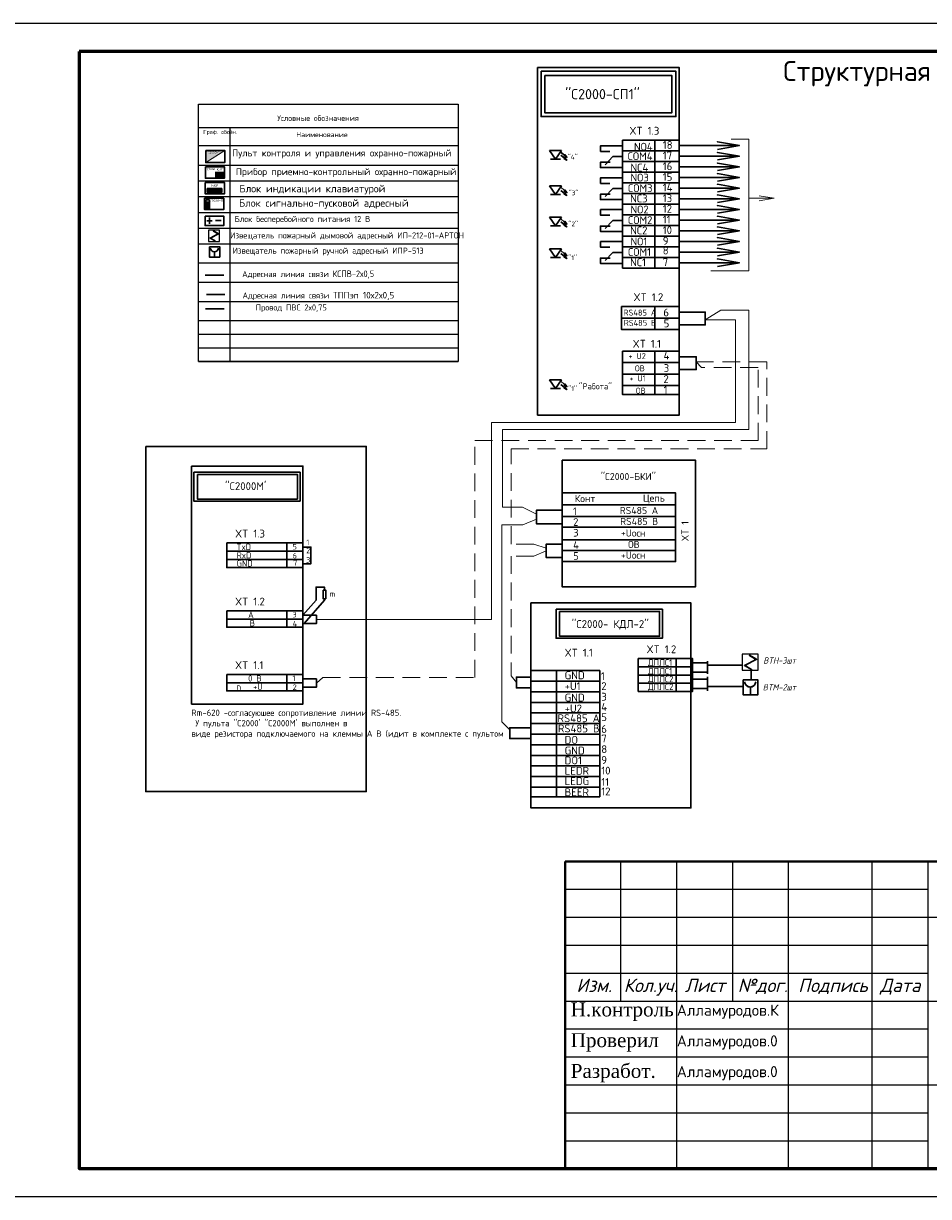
# Model space of a CAD drawing. Header units: millimetres. Extents: x -228268 to 1513407, y -439898 to -137408.
# Tile 34 of 128: x 14501 to 30709, y -194140 to -173140. Entities that reach past the tile are written whole.
import ezdxf

# ---------------------------------------------------------------- set-up
doc = ezdxf.new("R2010")
doc.units = ezdxf.units.MM
doc.linetypes.add('HIDDEN2', pattern=[4.7625, 3.175, -1.5875])
doc.linetypes.add('JIS_09_50', pattern=[55, 50, -1.2, 0.7, -1.2, 0.7, -1.2])
doc.layers.add('.', color=7, linetype='Continuous', lineweight=15)
for name, color, linetype in [('1 ПС_Датчики', 1, 'Continuous'), ('Размер  АР', 64, 'Continuous'), ('Штамп опасные', 7, 'Continuous'), ('Электрика', 7, 'Continuous')]:
    doc.layers.add(name, color=color, linetype=linetype)
doc.styles.add('250', font='isocpeur.ttf', dxfattribs={"height": 250})
doc.styles.add('ISO', font='isocpeui.ttf')
doc.styles.add('ISOCPEUR', font='isocpeur.ttf', dxfattribs={"height": 5})
doc.styles.add('OOO-Kazar', font='isocpeur.ttf')
doc.styles.get("Standard").update_dxf_attribs({"font": 'isocpeur.ttf'})
doc.styles.add('V@ler@Live', font='isocpeur.ttf')
doc.styles.add('ViTEXT', font='isocpeur.ttf')
doc.linetypes.add('ограждение2', pattern='A,6.35,-2.54,[132,ltypeshp.shx,S=2.54,R=0,X=-2.54,Y=0],-2.54,25.4', length=36.83)

# ---------------------------------------------------------------- blocks, each defined once
blk = doc.blocks.new('*U502')
at = {"layer": 'Электрика'}
h = blk.add_hatch(color=1, dxfattribs=at)
h.dxf.hatch_style = 1
h.paths.add_polyline_path([(153, 72), (-145, -82), (34, -185, 1), (36, -180), (-135, -81), (163, 73), (-15, 175, 1), (-18, 170)])
blk.add_lwpolyline([(-200, -200), (200, -200), (200, 200), (-200, 200)], close=True, dxfattribs=at)
at = {"layer": 'Электрика', "color": 1, "lineweight": 30}
blk.add_lwpolyline([(153, 72), (-145, -82), (34, -185, 1), (36, -180), (-135, -81), (163, 73), (-15, 175, 1), (-18, 170)], format="xyb", close=True, dxfattribs=at)
blk = doc.blocks.new('Фывфыва')
at = {"color": 5, "lineweight": 30, "ltscale": 5}
blk.add_lwpolyline([(11842169, 7805655), (11843003, 7805655), (11843003, 7804821), (11842169, 7804821)], close=True, dxfattribs=at)
at = {"layer": '1 ПС_Датчики', "color": 5, "lineweight": 30}
blk.add_line((11842581, 7805257), (11842581, 7804827), dxfattribs=at)
blk.add_line((11842581, 7805257), (11842581, 7804827), dxfattribs=at)
for centre in [(11842568, 7805578), (11842569, 7805577)]:
    blk.add_arc(centre, 326, 186.51583, 353.48417, dxfattribs=at)
blk = doc.blocks.new('*U503')
at = {"layer": 'Электрика'}
h = blk.add_hatch(color=1, dxfattribs=at)
h.dxf.hatch_style = 1
h.paths.add_polyline_path([(153, 72), (-145, -82), (34, -185, 1), (36, -180), (-135, -81), (163, 73), (-15, 175, 1), (-18, 170)])
blk.add_lwpolyline([(-200, -200), (200, -200), (200, 200), (-200, 200)], close=True, dxfattribs=at)
at = {"layer": 'Электрика', "color": 1, "lineweight": 30}
blk.add_lwpolyline([(153, 72), (-145, -82), (34, -185, 1), (36, -180), (-135, -81), (163, 73), (-15, 175, 1), (-18, 170)], format="xyb", close=True, dxfattribs=at)

msp = doc.modelspace()

# ---------------------------------------------------------------- hatches: boundary and pattern name
at = {"layer": '.', "lineweight": 30, "ltscale": 5}
h = msp.add_hatch(color=256, dxfattribs=at)
h.dxf.hatch_style = 1
h.set_gradient(color1=(255, 0, 63), color2=(255, 0, 63), tint=1)
h.paths.add_polyline_path([(17765.3, -175630.1), (18105.6, -175414.3), (17765.3, -175414.3)])
h = msp.add_hatch(color=256, dxfattribs=at)
h.dxf.hatch_style = 1
h.set_gradient(color1=(255, 0, 63), color2=(255, 0, 63), tint=1)
h.paths.add_polyline_path([(17928.6, -175910.9), (18098.7, -175910.9), (18098.7, -175794.4), (17928.6, -175794.4)])

# ---------------------------------------------------------------- linework, layer by layer
at = {"ltscale": 1000}
for p, q in [((17633.6, -175003.8), (22284.6, -175003.8)), ((18198.4, -175003.8), (18198.4, -179192.1)), ((17633.6, -175322.7), (22284.6, -175322.7)), ((17633.6, -175679.1), (22284.6, -175679.1)), ((17633.6, -175959.9), (22284.6, -175959.9)), ((17633.6, -176240.7), (22284.6, -176240.7)), ((17633.6, -176521.6), (22284.6, -176521.6)), ((17633.6, -176802.4), (22284.6, -176802.4)), ((17633.6, -177083.2), (22284.6, -177083.2)), ((17633.6, -177427.5), (22284.6, -177427.5)), ((17633.6, -177771.7), (22284.6, -177771.7)), ((17633.6, -178116), (22284.6, -178116)), ((17633.6, -178460.3), (22284.6, -178460.3)), ((17633.6, -178704.2), (22284.6, -178704.2)), ((17633.6, -178948.2), (22284.6, -178948.2)), ((17633.6, -179192.1), (22284.6, -179192.1))]:
    msp.add_line(p, q, dxfattribs=at)
at = {"lineweight": 30, "ltscale": 5}
for p, q in [((17813.6, -176095.7), (17813.6, -176166.3)), ((17837.2, -176095.7), (17837.2, -176166.3)), ((17860.7, -176095.7), (17860.7, -176166.3)), ((17884.3, -176095.7), (17884.3, -176166.3)), ((17907.9, -176095.7), (17907.9, -176166.3)), ((17933.3, -176095.7), (17933.3, -176166.3)), ((17956.9, -176095.7), (17956.9, -176166.3)), ((17980.5, -176095.7), (17980.5, -176166.3)), ((18004.1, -176095.7), (18004.1, -176166.3)), ((18027.6, -176095.7), (18027.6, -176166.3))]:
    msp.add_line(p, q, dxfattribs=at)
at = {"color": 3, "lineweight": 30, "ltscale": 5}
msp.add_line((17757.1, -177647.1), (18087.7, -177647.1), dxfattribs=at)
at = {"color": 5, "lineweight": 30, "ltscale": 1000}
msp.add_line((17776.2, -177991.5), (18106.8, -177991.5), dxfattribs=at)
at = {"color": 6, "lineweight": 30, "ltscale": 5}
msp.add_line((17763.1, -178247.5), (18093.7, -178247.5), dxfattribs=at)
at = {"color": 7, "linetype": 'Continuous'}
for p, q in [((24201.1, -188140.3), (42701.1, -188140.3)), ((24201.1, -193640.3), (24201.1, -188140.3)), ((25201.1, -190640.3), (25201.1, -188140.3)), ((26201.1, -193640.3), (26201.1, -188140.3)), ((27201.1, -190640.3), (27201.1, -188140.3)), ((28201.1, -193640.3), (28201.1, -188140.3)), ((29701.1, -193640.3), (29701.1, -188140.3)), ((30701.1, -193640.3), (30701.1, -188140.3)), ((30701.1, -189140.3), (42701.1, -189140.3)), ((24201.1, -190140.3), (30701.1, -190140.3)), ((24201.1, -190640.3), (30701.1, -190640.3)), ((30701.1, -190640.3), (42701.1, -190640.3)), ((30701.1, -192140.3), (42701.1, -192140.3))]:
    msp.add_line(p, q, dxfattribs=at)
at = {"color": 0, "linetype": 'Continuous', "lineweight": -2}
msp.add_lwpolyline([(13501.1, -173140.3), (13501.1, -194140.3), (43201.1, -194140.3), (43201.1, -173140.3), (13501.1, -173140.3)], dxfattribs=at)
at = {"color": 0, "linetype": 'Continuous', "lineweight": 60}
msp.add_lwpolyline([(15501.1, -173640.3), (15501.1, -193640.3), (42701.1, -193640.3), (42701.1, -173640.3), (15501.1, -173640.3)], dxfattribs=at)
at = {"ltscale": 1000}
msp.add_lwpolyline([(17633.6, -174585.3), (22284.6, -174585.3), (22284.6, -179192.1), (17633.6, -179192.1)], close=True, dxfattribs=at)
at = {"color": 1, "lineweight": 30, "ltscale": 5}
for points in [[(17765.3, -175414.3), (18105.6, -175414.3), (18105.6, -175630.1), (17765.3, -175630.1)], [(17755.6, -175985.8), (18100.3, -175985.8), (18100.3, -176190.9), (17755.6, -176190.9)], [(17743.7, -176268.2), (18088.4, -176268.2), (18088.4, -176473.3), (17743.7, -176473.3)], [(17752.2, -176589.4), (18088.4, -176589.4), (18088.4, -176758.4), (17752.2, -176758.4)]]:
    msp.add_lwpolyline(points, close=True, dxfattribs=at)
at = {"color": 6, "lineweight": 30, "ltscale": 5}
msp.add_lwpolyline([(17760.5, -175704.7), (18100.8, -175704.7), (18100.8, -175912.2), (17760.5, -175912.2)], close=True, dxfattribs=at)
at = {"lineweight": 30, "ltscale": 5}
msp.add_lwpolyline([(17791.9, -176095.7), (18050.7, -176095.7), (18050.7, -176166.3), (17791.9, -176166.3)], close=True, dxfattribs=at)
for points in [[(17791.9, -176105.7), (18050.7, -176105.7)], [(17791.9, -176123.1), (18050.7, -176123.1)], [(17791.9, -176140.7), (18050.7, -176140.7)], [(17791.9, -176152.8), (18050.7, -176152.8)]]:
    msp.add_lwpolyline(points, dxfattribs=at)
at = {"color": 1, "lineweight": 30, "ltscale": 5}
for points in [[(17785.1, -176671.4), (17882.2, -176671.4)], [(17830.1, -176616.3), (17830.1, -176726.5)], [(17939.5, -176670), (18039.7, -176670)]]:
    msp.add_lwpolyline(points, dxfattribs=at)
at = {"lineweight": 40}
msp.add_lwpolyline([(24201.1, -188140.3), (42701.1, -188140.3), (42701.1, -193640.3), (24201.1, -193640.3)], close=True, dxfattribs=at)
at = {"color": 7, "linetype": 'Continuous'}
for points in [[(24201.1, -188640.3), (30701.1, -188640.3)], [(24201.1, -189140.3), (30701.1, -189140.3)], [(24201.1, -189640.3), (30701.1, -189640.3)], [(24201.1, -191140.3), (30701.1, -191140.3)], [(24201.1, -191640.3), (30701.1, -191640.3)], [(24201.1, -192140.3), (30701.1, -192140.3)], [(24201.1, -192640.3), (30701.1, -192640.3)], [(24201.1, -193140.3), (30701.1, -193140.3)]]:
    msp.add_lwpolyline(points, dxfattribs=at)
at = {"layer": 'Размер  АР', "color": 0, "lineweight": 18, "ltscale": 100}
msp.add_line((18105.6, -175414.3), (17765.3, -175630.1), dxfattribs=at)
at = {"layer": 'Размер  АР', "color": 0, "lineweight": 30, "ltscale": 25}
for p, q in [((25806.9, -178210), (25806.9, -178619.3)), ((25211.1, -178414.6), (26243.5, -178414.6)), ((25806.9, -179007.3), (25806.9, -179783.2)), ((25228.2, -179211.9), (26243.5, -179211.9)), ((25228.2, -179416.6), (26243.5, -179416.6)), ((25228.2, -179621.2), (26243.5, -179621.2)), ((19214.9, -182440.4), (19214.9, -182881.4)), ((19506.5, -182587.4), (18142.9, -182587.4)), ((19506.5, -182734.4), (18142.9, -182734.4)), ((19506.5, -182881.4), (18142.9, -182881.4)), ((19214.9, -183656.5), (19214.9, -183950.6)), ((19506.5, -183803.6), (18142.9, -183803.6)), ((19506.5, -183950.6), (18142.9, -183950.6)), ((26187.2, -184510.5), (26187.2, -185098.6)), ((26752.7, -184782.9), (26752.7, -184556.1)), ((19214.9, -184794.3), (19214.9, -185088.4)), ((23586.9, -184724.2), (24823.2, -184724.2)), ((24048.4, -184724.2), (24048.4, -186982)), ((24823.2, -184724.2), (24823.2, -186982)), ((26481.7, -184657.6), (25510.9, -184657.6)), ((19506.5, -184941.4), (18142.9, -184941.4)), ((26481.7, -184804.6), (25510.9, -184804.6)), ((26481.7, -184951.6), (25510.9, -184951.6)), ((26752.7, -185089.2), (26752.7, -184839.2)), ((19506.5, -185088.4), (18142.9, -185088.4)), ((26481.7, -185098.6), (25510.9, -185098.6)), ((24823.2, -186982), (23586.9, -186982)), ((24823.2, -187183.3), (23586.9, -187183.3))]:
    msp.add_line(p, q, dxfattribs=at)
for points in [[(23706.3, -173929.8), (26243.5, -173929.8), (26243.5, -180150.3), (23706.3, -180150.3)], [(23771, -173995.8), (26186.2, -173995.8), (26186.2, -174807.6), (23771, -174807.6)], [(23835.1, -174072.7), (26113.6, -174072.7), (26113.6, -174739.2), (23835.1, -174739.2)], [(25228.5, -175232.1), (26243.5, -175232.1), (26243.5, -177519.2), (25228.5, -177519.2)], [(25211.1, -178210), (26243.5, -178210), (26243.5, -178619.3), (25211.1, -178619.3)], [(25228.2, -179007.3), (26243.5, -179007.3), (26243.5, -179783.2), (25228.2, -179783.2)], [(16691.6, -180713.2), (20639.3, -180713.2), (20639.3, -186889.8), (16691.6, -186889.8)], [(24149.3, -180958), (26532.7, -180958), (26532.7, -183228.2), (24149.3, -183228.2)], [(17510.5, -181064.5), (19506.5, -181064.5), (19506.5, -185323.3), (17510.5, -185323.3)], [(17551.5, -181173.9), (19455.9, -181173.9), (19455.9, -181691.2), (17551.5, -181691.2)], [(17615.2, -181212.6), (19406, -181212.6), (19406, -181655.3), (17615.2, -181655.3)], [(24149.3, -181543.7), (26177.3, -181543.7), (26177.3, -182774.1), (24149.3, -182774.1)], [(18142.9, -182440.4), (19506.5, -182440.4), (19506.5, -182881.4), (18142.9, -182881.4)], [(19865.6, -183284), (19914, -183284), (19914, -183438.2), (19865.6, -183438.2)], [(23586.9, -183513.4), (26452.8, -183513.4), (26452.8, -187183.1), (23586.9, -187183.1)], [(18142.9, -183656.5), (19506.5, -183656.5), (19506.5, -183950.6), (18142.9, -183950.6)], [(24038.1, -183628.1), (25942.4, -183628.1), (25942.4, -184145.4), (24038.1, -184145.4)], [(24101.7, -183666.8), (25892.6, -183666.8), (25892.6, -184109.5), (24101.7, -184109.5)], [(25510.9, -184510.5), (26481.7, -184510.5), (26481.7, -185098.6), (25510.9, -185098.6)], [(26481.7, -184586.6), (26752.7, -184586.6), (26752.7, -184752.4), (26481.7, -184752.4)], [(18142.9, -184794.3), (19506.5, -184794.3), (19506.5, -185088.4), (18142.9, -185088.4)], [(26481.7, -184881.3), (26752.7, -184881.3), (26752.7, -185047.1), (26481.7, -185047.1)]]:
    msp.add_lwpolyline(points, close=True, dxfattribs=at)
for points in [[(24999.2, -175431.2), (24836.6, -175431.2), (24836.6, -175329.8), (25228.5, -175329.8)], [(25808.2, -175232.1), (25808.2, -177519.2)], [(26243.5, -175327.1), (27322, -175327.1), (26927.6, -175257.4), (27322, -175327.1), (26927.3, -175393.7)], [(23918.4, -175414.3), (24133.5, -175414.3)], [(24133.5, -175414.3), (24029.3, -175568.8), (23918.4, -175414.3)], [(24125.6, -175499.4), (24230.9, -175588.6), (24192.5, -175540), (24230.9, -175588.6), (24177.5, -175558.5)], [(24127.7, -175447.4), (24233, -175536.5), (24194.7, -175488), (24233, -175536.5), (24179.6, -175506.5)], [(25056.4, -175522.6), (24917.3, -175668.4)], [(25056.4, -175522.6), (25228.5, -175522.6)], [(25228.5, -175422.7), (26243.5, -175422.7)], [(26243.5, -175517.7), (27322, -175517.7), (26927.6, -175448), (27322, -175517.7), (26927.3, -175584.3)], [(23938.6, -175568.8), (24120.1, -175568.8)], [(25004.5, -175624.8), (24833.5, -175624.8), (24833.5, -175720.3), (25228.5, -175720.3)], [(25228.5, -175613.2), (26243.5, -175613.2)], [(26243.5, -175708.3), (27322, -175708.3), (26927.6, -175638.6), (27322, -175708.3), (26927.3, -175774.9)], [(24999.2, -176003), (24836.6, -176003), (24836.6, -175901.6), (25228.5, -175901.6)], [(25228.5, -175803.8), (26243.5, -175803.8)], [(26243.5, -175898.9), (27322, -175898.9), (26927.6, -175829.2), (27322, -175898.9), (26927.3, -175965.5)], [(23918.4, -176045.4), (24133.5, -176045.4)], [(24133.5, -176045.4), (24029.3, -176199.9), (23918.4, -176045.4)], [(24125.6, -176130.5), (24230.9, -176219.7), (24192.5, -176171.1), (24230.9, -176219.7), (24177.5, -176189.6)], [(24127.7, -176078.5), (24233, -176167.6), (24194.7, -176119.1), (24233, -176167.6), (24179.6, -176137.6)], [(25056.4, -176094.4), (24917.3, -176240.2)], [(25056.4, -176094.4), (25228.5, -176094.4)], [(25228.5, -175994.4), (26243.5, -175994.4)], [(25228.5, -176185), (26243.5, -176185)], [(26243.5, -176089.5), (27322, -176089.5), (26927.6, -176019.8), (27322, -176089.5), (26927.3, -176156.1)], [(23938.6, -176199.9), (24120.1, -176199.9)], [(25004.5, -176196.6), (24833.5, -176196.6), (24833.5, -176292.1), (25228.5, -176292.1)], [(25228.5, -176375.6), (26243.5, -176375.6)], [(26243.5, -176280.1), (27322, -176280.1), (26927.6, -176210.4), (27322, -176280.1), (26927.3, -176346.7)], [(23918.4, -176608.5), (24133.5, -176608.5)], [(24133.5, -176608.5), (24029.3, -176762.9), (23918.4, -176608.5)], [(24999.2, -176574.8), (24836.6, -176574.8), (24836.6, -176473.4), (25228.5, -176473.4)], [(25228.5, -176566.2), (26243.5, -176566.2)], [(26243.5, -176470.7), (27322, -176470.7), (26927.6, -176401), (27322, -176470.7), (26927.3, -176537.3)], [(26243.5, -176661.3), (27322, -176661.3), (26927.6, -176591.6), (27322, -176661.3), (26927.3, -176727.9)], [(23938.6, -176762.9), (24120.1, -176762.9)], [(24125.6, -176693.5), (24230.9, -176782.7), (24192.5, -176734.1), (24230.9, -176782.7), (24177.5, -176752.6)], [(24127.7, -176641.5), (24233, -176730.6), (24194.7, -176682.1), (24233, -176730.6), (24179.6, -176700.6)], [(25004.5, -176768.4), (24833.5, -176768.4), (24833.5, -176863.9), (25228.5, -176863.9)], [(25056.4, -176666.2), (24917.3, -176812)], [(25056.4, -176666.2), (25228.5, -176666.2)], [(25228.5, -176756.8), (26243.5, -176756.8)], [(26243.5, -176851.9), (27322, -176851.9), (26927.6, -176782.2), (27322, -176851.9), (26927.3, -176918.5)], [(25228.5, -176947.4), (26243.5, -176947.4)], [(26243.5, -177042.5), (27322, -177042.5), (26927.6, -176972.8), (27322, -177042.5), (26927.3, -177109.1)], [(23918.4, -177175.7), (24133.5, -177175.7)], [(24133.5, -177175.7), (24029.3, -177330.2), (23918.4, -177175.7)], [(24127.7, -177208.7), (24233, -177297.9), (24194.7, -177249.3), (24233, -177297.9), (24179.6, -177267.8)], [(24999.2, -177146.6), (24836.6, -177146.6), (24836.6, -177045.2), (25228.5, -177045.2)], [(25056.4, -177238), (24917.3, -177383.8)], [(25056.4, -177238), (25228.5, -177238)], [(25228.5, -177138), (26243.5, -177138)], [(26243.5, -177233.1), (27322, -177233.1), (26927.6, -177163.4), (27322, -177233.1), (26927.3, -177299.7)], [(23938.6, -177330.2), (24120.1, -177330.2)], [(24125.6, -177260.8), (24230.9, -177349.9), (24192.5, -177301.4), (24230.9, -177349.9), (24177.5, -177319.9)], [(25004.5, -177340.2), (24833.5, -177340.2), (24833.5, -177435.7), (25228.5, -177435.7)], [(25228.5, -177328.6), (26243.5, -177328.6)], [(26243.5, -177423.7), (27322, -177423.7), (26927.6, -177354), (27322, -177423.7), (26927.3, -177490.3)], [(25228.5, -177519.2), (26243.5, -177519.2)], [(23918.4, -179519.1), (24133.5, -179519.1)], [(24133.5, -179519.1), (24029.3, -179673.6), (23918.4, -179519.1)], [(23938.6, -179673.6), (24120.1, -179673.6)], [(24125.6, -179604.2), (24230.9, -179693.3), (24192.5, -179644.8), (24230.9, -179693.3), (24177.5, -179663.3)], [(24127.7, -179552.1), (24233, -179641.3), (24194.7, -179592.7), (24233, -179641.3), (24179.6, -179611.2)], [(24149.3, -181755.8), (26177.3, -181755.8)], [(24149.3, -181965.7), (26177.3, -181965.7)], [(24149.3, -182155), (26177.3, -182155)], [(24149.3, -182381.4), (26177.3, -182381.4)], [(19506.5, -182514.6), (19649.5, -182514.6), (19649.5, -182813.8), (19506.5, -182813.8)], [(24149.3, -182574.8), (26177.3, -182574.8)], [(19506.5, -183735.4), (19741.7, -183467.1), (19741.7, -183231), (19889.8, -183231), (19889.8, -183284)], [(19889.8, -183438.2), (19889.8, -183463.6), (19525.7, -183884.1)], [(23586.9, -184914), (24813, -184914)], [(23586.9, -185103.8), (24813, -185103.8)], [(23586.9, -185293.7), (24813, -185293.7)], [(23586.9, -185483.5), (24813, -185483.5)], [(23586.9, -185673.3), (24813, -185673.3)], [(23586.9, -185863.2), (24813, -185863.2)], [(23586.9, -186053), (24813, -186053)], [(23586.9, -186242.8), (24813, -186242.8)], [(23586.9, -186432.7), (24813, -186432.7)], [(23586.9, -186622.5), (24813, -186622.5)], [(23597.1, -186812.3), (24823.2, -186812.3)]]:
    msp.add_lwpolyline(points, dxfattribs=at)
at = {"layer": 'Размер  АР', "color": 0, "lineweight": 18, "ltscale": 25}
msp.add_lwpolyline([(27173.6, -175210.8), (27493, -175210.8), (27493, -176268.7), (27946, -176268.7), (27674.5, -176225.4), (27946, -176268.7), (27674, -176313.7), (27946, -176268.7), (27493, -176268.7), (27493, -177566), (26809.5, -177566)], dxfattribs=at)
at = {"layer": 'Размер  АР', "color": 0, "lineweight": 30, "ltscale": 100}
msp.add_lwpolyline([(17767.2, -176298.7), (17832.4, -176298.7), (17832.4, -176459.7), (17767.2, -176459.7)], close=True, dxfattribs=at)
for points in [[(17767.2, -176337.3), (17832.4, -176337.3)], [(17767.2, -176348.5), (17832.4, -176348.5)], [(17767.2, -176359.7), (17832.4, -176359.7)], [(17767.2, -176370.9), (17832.4, -176370.9)], [(17767.2, -176382.1), (17832.4, -176382.1)], [(17767.2, -176393.3), (17832.4, -176393.3)], [(17781.1, -176337.3), (17781.1, -176438)], [(17793.1, -176337.3), (17793.1, -176438)], [(17805.2, -176337.3), (17805.2, -176438)], [(17817.3, -176337.3), (17817.3, -176438)], [(17767.2, -176404.4), (17832.4, -176404.4)], [(17767.2, -176415.6), (17832.4, -176415.6)], [(17767.2, -176426.8), (17832.4, -176426.8)], [(17767.2, -176438), (17832.4, -176438)]]:
    msp.add_lwpolyline(points, dxfattribs=at)
at = {"layer": 'Размер  АР', "color": 1, "linetype": 'ограждение2', "lineweight": 18, "ltscale": 25}
for points in [[(26710.3, -178445.9), (26988, -178270), (27489.8, -178270), (27489.8, -180410.3), (23081.4, -180410.3), (23081.4, -181796.7), (23435.4, -181796.7), (23685.6, -181926)], [(19747.6, -183809.8), (22882.3, -183809.8), (22882.3, -180284.8), (27253.9, -180284.8), (27253.9, -178445.9), (26710.3, -178445.9)], [(23209.9, -185783.3), (23069.1, -185644.2), (23069.1, -182112.9), (23444.2, -182112.9), (23685.6, -182014.3)]]:
    msp.add_lwpolyline(points, dxfattribs=at)
at = {"layer": 'Размер  АР', "color": 1, "lineweight": 30, "ltscale": 25}
for points in [[(26243.5, -178307.5), (26710.3, -178307.5), (26710.3, -178537.8), (26243.5, -178537.8)], [(24149.3, -181856), (23685.6, -181856), (23685.6, -182095.1), (24149.3, -182095.1)], [(19506.5, -183735.4), (19747.6, -183735.4), (19747.6, -183884.1), (19506.5, -183884.1)], [(23586.9, -185747.2), (23209.9, -185747.2), (23209.9, -185941.5), (23586.9, -185941.5)]]:
    msp.add_lwpolyline(points, close=True, dxfattribs=at)
at = {"layer": 'Размер  АР', "color": 6, "lineweight": 30, "ltscale": 25}
for points in [[(26243.5, -179105.3), (26549.1, -179105.3), (26549.1, -179335.6), (26243.5, -179335.6)], [(24149.3, -182463.1), (23858.6, -182463.1), (23858.6, -182698.2), (24149.3, -182698.2)], [(19506.5, -184873.2), (19747.6, -184873.2), (19747.6, -185021.9), (19506.5, -185021.9)], [(23586.9, -184840.6), (23329.3, -184840.6), (23329.3, -185034.8), (23586.9, -185034.8)]]:
    msp.add_lwpolyline(points, close=True, dxfattribs=at)
at = {"layer": 'Размер  АР', "color": 6, "linetype": 'HIDDEN2', "lineweight": 18, "ltscale": 100}
for points in [[(19747.6, -184947.6), (19860.9, -184849.1), (22585, -184849.1), (22585, -180608.6), (27655.3, -180608.6), (27655.3, -179300.8), (26645.2, -179300.8), (26549.1, -179197.7)], [(23858.6, -182533.9), (23640, -182459.9), (23232.3, -182459.9), (23232.3, -180757), (27811.8, -180757), (27811.8, -179197.7), (26549.1, -179197.7)], [(23858.6, -182580.7), (23640.5, -182674.7), (23236.9, -182674.7), (23236.9, -184821.3), (23329.3, -184937.9)]]:
    msp.add_lwpolyline(points, dxfattribs=at)
at = {"layer": 'Размер  АР', "color": 1, "lineweight": 30, "ltscale": 100}
for points in [[(26752.7, -184630.8), (27371.8, -184630.8)], [(27532.4, -184717.2), (27532.4, -184892)], [(26752.7, -185007.5), (27388, -185007.5)]]:
    msp.add_lwpolyline(points, dxfattribs=at)

# ---------------------------------------------------------------- block references
at = {"layer": 'Размер  АР', "color": 0, "lineweight": 18}
for p, xscale, yscale, zscale in [((-2614256, -1912053.4), 0.2222639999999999, 0.2222639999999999, 0.2222639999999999), ((-3732737.4, -2663343.4), 0.31752, 0.31752, 0.31752)]:
    msp.add_blockref('Фывфыва', p, dxfattribs=dict(at, xscale=xscale, yscale=yscale, zscale=zscale))
at = {"layer": 'Электрика', "color": 142, "linetype": 'ByBlock', "lineweight": 30, "ltscale": 20}
for name, p, xscale, yscale, zscale in [('*U503', (17914.4, -176942.2), 0.4969974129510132, 0.4969974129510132, 0.4969974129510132), ('*U502', (27513.9, -184575.1), 0.7099963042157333, 0.7099963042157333, 0.7099963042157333)]:
    msp.add_blockref(name, p, dxfattribs=dict(at, xscale=xscale, yscale=yscale, zscale=zscale))

# ---------------------------------------------------------------- texts
at = {"lineweight": 15, "style": 'ISOCPEUR'}
msp.add_text('Структурная схема МАВЖУД КПП', height=355.866, dxfattribs=at).set_placement((28107, -174169.6))
at = {"color": 0, "linetype": 'JIS_09_50', "lineweight": 30, "attachment_point": 1, "style": 'ISO'}
for s, width, insert, char_height in [("{\\fISOCPEUR|b0|i0|c204|p34;''С2000-СП1''}", 4631.967, (24202.2, -174314.6), 182.034), ("{\\fISOCPEUR|b0|i0|c204|p34;''4''}", 4631.967, (24246, -175488.1), 84.1), ("{\\fISOCPEUR|b0|i0|c204|p34;''3''}", 4631.967, (24263.1, -176131.2), 84.1), ("{\\fISOCPEUR|b0|i0|c204|p34;''2''}", 4631.967, (24258.8, -176686.7), 84.1), ("{\\fISOCPEUR|b0|i0|c204|p34;''1''}", 4631.967, (24256.1, -177292), 84.1), ('{\\fISOCPEUR|b0|i0|c204|p34;RS485 A}', 2981.218, (25246.4, -178262.9), 107.036), ('{\\fISOCPEUR|b0|i0|c204|p34;RS485 B}', 2981.218, (25250.4, -178446.2), 107.036), ('{\\fISOCPEUR|b0|i0|c204|p34;+ U2}', 2981.218, (25334.9, -179041.7), 107.036), ('{\\fISOCPEUR|b0|i0|c204|p34;ОВ}', 2981.218, (25450, -179261.6), 107.036), ('{\\fISOCPEUR|b0|i0|c204|p34;+ U1}', 2981.218, (25351.1, -179440.2), 107.036), ("{\\fISOCPEUR|b0|i0|c204|p34;''1''}", 4631.967, (24256.1, -179635.4), 84.1), ("{\\fISOCPEUR|b0|i0|c204|p34;''Работа''}", 2981.218, (24447.1, -179582.7), 107.036), ('{\\fISOCPEUR|b0|i0|c204|p34;ОВ}', 2981.218, (25466.1, -179660.1), 107.036), ("{\\fISOCPEUR|b0|i0|c204|p34;''С2000-БКИ''}", 4631.967, (24839.9, -181188), 127.424), ('{\\fISOCPEUR|b0|i0|c204|p34;Конт}', 2259.884, (24375.5, -181581.6), 127.424), ('{\\fISOCPEUR|b0|i0|c204|p34;Цепь}', 2259.884, (25594.4, -181572.8), 127.424), ('{\\fISOCPEUR|b0|i0|c204|p34;1}', 1375.863, (24340.3, -181803.9), 137.226), ('{\\fISOCPEUR|b0|i0|c204|p34;RS485 A}', 2981.218, (25179.2, -181794.6), 127.424), ('{\\fISOCPEUR|b0|i0|c204|p34;2}', 1375.863, (24345, -181996.5), 137.226), ('{\\fISOCPEUR|b0|i0|c204|p34;RS485 B}', 2981.218, (25186.6, -181990.9), 127.424), ('{\\fISOCPEUR|b0|i0|c204|p34;3}', 1375.863, (24345, -182188.6), 137.226), ('{\\fISOCPEUR|b0|i0|c204|p34;+Uосн}', 2981.218, (25199.4, -182198.8), 127.424), ('{\\fISOCPEUR|b0|i0|c204|p34;TxD}', 1375.863, (18317.3, -182454.7), 112.021), ('{\\fISOCPEUR|b0|i0|c204|p34;4}', 1375.863, (24345, -182407.1), 137.226), ('{\\fISOCPEUR|b0|i0|c204|p34;ОВ}', 2981.218, (25329, -182403.4), 127.424), ('{\\fISOCPEUR|b0|i0|c204|p34;RxD}', 1375.863, (18317.3, -182604.7), 112.021), ('{\\fISOCPEUR|b0|i0|c204|p34;5}', 1375.863, (24345, -182604.5), 137.226), ('{\\fISOCPEUR|b0|i0|c204|p34;+Uосн}', 2981.218, (25199.4, -182594.4), 127.424), ('{\\fISOCPEUR|b0|i0|c204|p34;GND}', 1375.863, (18317.3, -182749.7), 112.021), ('{\\fISOCPEUR|b0|i0|c204|p34;A}', 1375.863, (18523.9, -183670.9), 112.021), ('{\\fISOCPEUR|b0|i0|c204|p34;B}', 1375.863, (18553.3, -183820.9), 112.021), ('{\\fISOCPEUR|b0|i0|c204|p34;ДПЛС1}', 1375.863, (25685.3, -184524.9), 112.021), ('{\\fISOCPEUR|b0|i0|c204|p34;ДПЛС1}', 1375.863, (25685.3, -184679.7), 112.021), ('{\\fISOCPEUR|b0|i0|c204|p34;n   +U}', 1375.863, (18317.3, -184958.7), 112.021), ('{\\fISOCPEUR|b0|i0|c204|p34;0 B}', 1375.863, (18523.9, -184808.7), 112.021), ('{\\fISOCPEUR|b0|i0|c204|p34;ДПЛС2}', 1375.863, (25685.3, -184819.9), 112.021), ('{\\fISOCPEUR|b0|i0|c204|p34;ДПЛС2}', 1375.863, (25685.3, -184960.5), 112.021), ("{\\fISOCPEUR|b0|i0|c204|p34;Rm-620 -согласуюшее сопротивление линии RS-485.\\P У пульта ''С2000' ''С2000M' выполнен в\\Pвиде резистора подключаемого на клеммы А В (идит в комплекте с пультом}", 9197.475, (17508.4, -185424), 112.021)]:
    msp.add_mtext_dynamic_manual_height_columns(s, width=width, gutter_width=12.5, heights=[0], dxfattribs=dict(at, insert=insert, char_height=char_height))
at = {"color": 5, "lineweight": 25, "true_color": 0x0000ff, "attachment_point": 1}
for s, width, insert, char_height in [('{\\C0;Условные обозначения}', 9063.088, (19046.1, -174786.5), 98.65), ('{\\fISOCPEUR|b0|i0|c204|p32;\\H0.91667x;\\C256;Граф. обозн.}', 2414.437, (17720.7, -175046.3), 78.92), ('{\\fISOCPEUR|b0|i0|c204|p32;\\H0.91667x;\\C256;Наименование}', 9063.088, (19384.8, -175084.8), 98.65)]:
    msp.add_mtext_dynamic_manual_height_columns(s, width=width, gutter_width=8.14, heights=[0], dxfattribs=dict(at, insert=insert, char_height=char_height))
at = {"color": 0, "insert": (-59785.5, -175452.8), "char_height": 360, "width": 3196.896, "attachment_point": 1, "rotation": 0.1, "style": 'V@ler@Live'}
msp.add_mtext('\\pi768.67;{\\H1.2x;Код\\fISOCPEUR|b0|i0|c204|p34;\\P\\pi21.624;\\fISOCPEUR|b0|i1|c204|p34;оборудован\\fISOCPEUR|b0|i0|c204|p34;   \\P\\pi58.556;\\fISOCPEUR|b0|i1|c204|p34;мат\\fISOCPEUR|b0|i0|c204|p34;е\\fISOCPEUR|b0|i1|c204|p34;риала}', dxfattribs=at)
at = {"color": 0, "linetype": 'JIS_09_50', "lineweight": 25, "attachment_point": 1, "style": 'ISO'}
for s, width, heights, insert, char_height in [('{\\fISOCPEUR|b0|i0|c204|p34;XT 1.3}', 2259.884, [0], (25352.3, -174990.9), 140.026), ('{\\fISOCPEUR|b0|i0|c204|p34;NО4}', 2981.218, [0], (25433.8, -175276.7), 140.026), ('{\\fISOCPEUR|b0|i0|c204|p34;18}', 2981.218, [504.8], (25948.9, -175245.5), 140.026), ("{\\fISOCPEUR|b0|i0|c204|p34;''С2000M''}", 4631.967, [0], (17780.2, -175430.3), 39.207), ('{\\fISOCPEUR|b0|i0|c204|p34;СОM4}', 2981.218, [0], (25321.5, -175446.8), 140.026), ('{\\fISOCPEUR|b0|i0|c204|p34;17}', 2981.218, [504.8], (25948.9, -175436.1), 140.026), ("{\\fISOCPEUR|b0|i0|c204|p34;''С2000-КДЛ''}", 4631.967, [0], (17759.8, -175733), 39.207), ('{\\fISOCPEUR|b0|i0|c204|p34;NС4}', 2981.218, [504.8], (25370.6, -175650.5), 140.026), ('{\\fISOCPEUR|b0|i0|c204|p34;16}', 2981.218, [504.8], (25948.9, -175626.7), 140.026), ('{\\fISOCPEUR|b0|i0|c204|p34;NО3}', 2981.218, [0], (25371, -175829.8), 140.026), ('{\\fISOCPEUR|b0|i0|c204|p34;15}', 2981.218, [504.8], (25948.9, -175817.3), 140.026), ('{\\fISOCPEUR|b0|i0|c204|p34;СОM3}', 2981.218, [0], (25328.1, -176018.5), 140.026), ('{\\fISOCPEUR|b0|i0|c204|p34;14}', 2981.218, [504.8], (25948.9, -176007.9), 140.026), ('{\\fISOCPEUR|b0|i0|c204|p34;NС3}', 2981.218, [504.8], (25364.8, -176202.6), 140.026), ('{\\fISOCPEUR|b0|i0|c204|p34;NО2}', 2981.218, [0], (25371, -176401.6), 140.026), ('{\\fISOCPEUR|b0|i0|c204|p34;13}', 2981.218, [504.8], (25948.9, -176198.5), 140.026), ('{\\fISOCPEUR|b0|i0|c204|p34;12}', 2981.218, [504.8], (25948.9, -176389.1), 140.026), ('{\\fISOCPEUR|b0|i0|c204|p34;СОM2}', 2981.218, [0], (25328.1, -176590.3), 140.026), ('{\\fISOCPEUR|b0|i0|c204|p34;11}', 2981.218, [504.8], (25948.9, -176579.7), 140.026), ('{\\fISOCPEUR|b0|i0|c204|p34;NС2}', 2981.218, [504.8], (25364.8, -176774.4), 140.026), ('{\\fISOCPEUR|b0|i0|c204|p34;10}', 2981.218, [504.8], (25948.9, -176770.3), 140.026), ('{\\fISOCPEUR|b0|i0|c204|p34;NО1}', 2981.218, [0], (25371, -176973.4), 140.026), ('{\\fISOCPEUR|b0|i0|c204|p34;9}', 2981.218, [504.8], (25948.9, -176960.9), 140.026), ('{\\fISOCPEUR|b0|i0|c204|p34;СОM1}', 2981.218, [0], (25328.1, -177162.1), 140.026), ('{\\fISOCPEUR|b0|i0|c204|p34;8}', 2981.218, [504.8], (25948.9, -177134.6), 140.026), ('{\\fISOCPEUR|b0|i0|c204|p34;NС1}', 2981.218, [504.8], (25364.8, -177346.2), 140.026), ('{\\fISOCPEUR|b0|i0|c204|p34;7}', 2981.218, [504.8], (25948.9, -177342.1), 140.026), ('{\\fISOCPEUR|b0|i0|c204|p34;XT 1.2}', 2259.884, [0], (25425.5, -177970.4), 140.026), ('{\\fISOCPEUR|b0|i0|c204|p34;6}', 2981.218, [504.8], (25959.6, -178244), 140.026), ('{\\fISOCPEUR|b0|i0|c204|p34;5}', 2981.218, [504.8], (25965.2, -178439.2), 140.026), ('{\\fISOCPEUR|b0|i0|c204|p34;XT 1.1}', 2259.884, [0], (25409.5, -178804.2), 140.026), ('{\\fISOCPEUR|b0|i0|c204|p34;4}', 2981.218, [504.8], (25963.4, -179016), 140.026), ('{\\fISOCPEUR|b0|i0|c204|p34;3}', 2981.218, [504.8], (25965.7, -179239.3), 140.026), ('{\\fISOCPEUR|b0|i0|c204|p34;2}', 2981.218, [504.8], (25961.1, -179435.8), 140.026), ('{\\fISOCPEUR|b0|i0|c204|p34;1}', 2981.218, [504.8], (25963.4, -179629.9), 140.026), ("{\\fISOCPEUR|b0|i0|c204|p34;''С2000M'}", 4631.967, [0], (18110.3, -181353.4), 140.026), ('{\\fISOCPEUR|b0|i0|c204|p34;XT 1.3}', 2259.884, [0], (18290.2, -182203.2), 140.026), ('{\\fISOCPEUR|b0|i0|c204|p34;5}', 1375.863, [0], (19317.5, -182458.7), 98.018), ('{\\fISOCPEUR|b0|i0|c204|p34;1}', 1375.863, [0], (19566.1, -182380.2), 98.018), ('{\\fISOCPEUR|b0|i0|c204|p34;6}', 1375.863, [0], (19320.9, -182618.8), 98.018), ('{\\fISOCPEUR|b0|i0|c204|p34;3}', 1375.863, [0], (19560.4, -182693.2), 98.018), ('{\\fISOCPEUR|b0|i0|c204|p34;2}', 1375.863, [0], (19563.4, -182526.1), 98.018), ('{\\fISOCPEUR|b0|i0|c204|p34;7}', 1375.863, [0], (19329.4, -182747.3), 98.018), ('{\\fISOCPEUR|b0|i0|c204|p34;m}', 1375.863, [0], (19982.3, -183303), 98.018), ('{\\fISOCPEUR|b0|i0|c204|p34;XT 1.2}', 2259.884, [0], (18290.2, -183419.4), 140.026), ('{\\fISOCPEUR|b0|i0|c204|p34;3}', 1375.863, [0], (19317.5, -183674.9), 98.018), ('{\\fISOCPEUR|b0|i0|c204|p34;4}', 1375.863, [0], (19320.9, -183834.9), 98.018), ("{\\fISOCPEUR|b0|i0|c204|p34;''С2000- КДЛ-2''}", 4631.967, [0], (24319.5, -183821.8), 140.026), ('{\\fISOCPEUR|b0|i0|c204|p34;XT 1.1}', 2259.884, [0], (24191.5, -184334.6), 140.026), ('{\\fISOCPEUR|b0|i0|c204|p34;XT 1.2}', 2259.884, [0], (25658.3, -184273.4), 140.026), ('{\\fISOCPEUR|b0|i0|c204|p34;XT 1.1}', 2259.884, [0], (18290.2, -184557.2), 140.026), ('{\\fISOCPEUR|b0|i0|c204|p34;GND}', 1375.863, [0], (24191.5, -184739.6), 140.026), ('{\\fISOCPEUR|b0|i0|c204|p34;1}', 1375.863, [0], (24841.6, -184754.7), 140.026), ('{\\fISOCPEUR|b0|i0|c204|p34;2}', 1375.863, [0], (19320.9, -184972.7), 98.018), ('{\\fISOCPEUR|b0|i0|c204|p34;1}', 1375.863, [0], (19317.5, -184812.7), 98.018), ('{\\fISOCPEUR|b0|i0|c204|p34;+U1}', 1375.863, [0], (24191.5, -184932.3), 140.026), ('{\\fISOCPEUR|b0|i0|c204|p34;2}', 1375.863, [0], (24847.9, -184932.3), 140.026), ('{\\fISOCPEUR|b0|i0|c204|p34;GND}', 1375.863, [0], (24191.5, -185139.5), 140.026), ('{\\fISOCPEUR|b0|i0|c204|p34;3}', 1375.863, [0], (24847.9, -185122.4), 140.026), ('{\\fISOCPEUR|b0|i0|c204|p34;+U2}', 1375.863, [0], (24191.5, -185332.3), 140.026), ('{\\fISOCPEUR|b0|i0|c204|p34;4}', 1375.863, [0], (24847.9, -185304.2), 140.026), ('{\\fISOCPEUR|b0|i0|c204|p34;RS485 A}', 2981.218, [0], (24064.6, -185508.3), 140.026), ('{\\fISOCPEUR|b0|i0|c204|p34;5}', 1375.863, [0], (24847.9, -185488), 140.026), ('{\\fISOCPEUR|b0|i0|c204|p34;RS485 B}', 2981.218, [0], (24071.4, -185690.4), 140.026), ('{\\fISOCPEUR|b0|i0|c204|p34;6}', 1375.863, [0], (24847.9, -185701.1), 140.026), ('{\\fISOCPEUR|b0|i0|c204|p34;DO}', 1375.863, [0], (24191.5, -185896), 140.026), ('{\\fISOCPEUR|b0|i0|c204|p34;8}', 1375.863, [0], (24847.9, -186061.5), 140.026), ('{\\fISOCPEUR|b0|i0|c204|p34;7}', 1375.863, [0], (24847.9, -185870.4), 140.026), ('{\\fISOCPEUR|b0|i0|c204|p34;GND}', 1375.863, [0], (24191.5, -186085.9), 140.026), ('{\\fISOCPEUR|b0|i0|c204|p34;DO1}', 1375.863, [0], (24191.5, -186262.7), 140.026), ('{\\fISOCPEUR|b0|i0|c204|p34;9}', 1375.863, [0], (24847.9, -186255.8), 140.026), ('{\\fISOCPEUR|b0|i0|c204|p34;LEDR}', 1375.863, [0], (24191.5, -186448.9), 140.026), ('{\\fISOCPEUR|b0|i0|c204|p34;10}', 1375.863, [0], (24847.9, -186446), 140.026), ('{\\fISOCPEUR|b0|i0|c204|p34;LEDG}', 1375.863, [0], (24191.5, -186632.2), 140.026), ('{\\fISOCPEUR|b0|i0|c204|p34;11}', 1375.863, [0], (24847.9, -186649.3), 140.026), ('{\\fISOCPEUR|b0|i0|c204|p34;BEER}', 1375.863, [0], (24191.5, -186833.2), 140.026), ('{\\fISOCPEUR|b0|i0|c204|p34;12}', 1375.863, [0], (24847.9, -186818.5), 140.026)]:
    msp.add_mtext_dynamic_manual_height_columns(s, width=width, gutter_width=12.5, heights=heights, dxfattribs=dict(at, insert=insert, char_height=char_height))
at = {"color": 0, "linetype": 'JIS_09_50', "lineweight": 25, "char_height": 39.207, "width": 1470.742, "attachment_point": 1, "style": 'ISO'}
for s, insert in [(' {\\fISOCPEUR|b0|i0|c204|p34;\\H1.1667x;БКИ}', (17840.2, -176018.1)), ('{\\fISOCPEUR|b0|i0|c204|p34;\\H1.0833x;С2000-СП}', (17840.7, -176290.7))]:
    msp.add_mtext(s, dxfattribs=dict(at, insert=insert))
at = {"color": 5, "lineweight": 25, "true_color": 0x0000ff, "attachment_point": 1}
for s, insert, char_height, width in [('{\\fISOCPEUR|b0|i0|c204|p32;\\H0.91667x;\\C256; Блок бесперебойного питания 12 В}', (18214.6, -176586.3), 118.38, 3569.91), ('{\\fISOCPEUR|b0|i0|c204|p32;\\H0.91667x;\\C256;Извещатель пожарный дымовой адресный ИП-212-01-АРТOH}', (18202.1, -176880.7), 118.38, 4166.875), ('{\\fISOCPEUR|b0|i0|c204|p32;\\H0.91667x;\\C256; Извещатель пожарный ручной адресный \\fISOCPEUR|b1|i0|c204|p34;ИПР-513}', (18177.2, -177152.9), 118.3798, 4166.875), ('{\\fISOCPEUR|b0|i0|c204|p32;\\H0.91667x;\\C256;Адресная линия связи \\fISOCPEUR|b0|i0|c204|p34;\\H1.0909x;\\W0.9;КСПВ-2х0,5}', (18417.9, -177562.8), 118.3798, 3784.956), ('{\\fISOCPEUR|b0|i0|c204|p32;\\H0.91667x;\\C256;Адресная линия связи \\fISOCPEUR|b0|i0|c204|p34;\\H1.0909x;ТППэп 10х2х0,5}', (18423.9, -177945.5), 118.3798, 3784.956), ('{\\fISOCPEUR|b0|i0|c204|p32;\\H0.91667x;\\C256;Провод ПВС 2х0,75}', (18661.3, -178170.2), 118.38, 3808.24)]:
    msp.add_mtext(s, dxfattribs=dict(at, insert=insert, char_height=char_height, width=width))
at = {"color": 0, "linetype": 'JIS_09_50', "lineweight": 30, "insert": (26284.5, -182409.7), "char_height": 127.424, "attachment_point": 1, "rotation": 90, "style": 'ISO'}
msp.add_mtext_dynamic_manual_height_columns('{\\fISOCPEUR|b0|i0|c204|p34;XT 1}', width=2259.884, gutter_width=12.5, heights=[0], dxfattribs=at)
at = {"color": 0, "linetype": 'JIS_09_50', "lineweight": 30, "char_height": 112.021, "attachment_point": 1, "style": 'ISO'}
for s, insert, width in [('{\\W0.9;ВTH-3шт}', (27750, -184487.7), 590.2), ('{\\W0.9;ВTМ-2шт}', (27740, -184968.4), 724.366)]:
    msp.add_mtext(s, dxfattribs=dict(at, insert=insert, width=width))
at = {"color": 0, "linetype": 'Continuous', "lineweight": 5, "char_height": 240, "attachment_point": 2, "style": 'OOO-Kazar'}
for s, insert in [('{\\fISOCPEUR|b0|i1|c204|p34;Изм.}', (24720.5, -190239.9)), ('{\\fISOCPEUR|b0|i1|c204|p34;Кол.уч.}', (25732.5, -190239.9)), ('{\\fISOCPEUR|b0|i1|c204|p34;Лист}', (26704.6, -190239.9)), ('{\\fISOCPEUR|b0|i1|c204|p34;№дог.}', (27740.5, -190239.9)), ('{\\fISOCPEUR|b0|i1|c204|p34;Подпись}', (28997.6, -190239.9)), ('{\\fISOCPEUR|b0|i1|c204|p34;Дата}', (30202.2, -190239.9))]:
    msp.add_mtext(s, dxfattribs=dict(at, insert=insert))
at = {"layer": 'Штамп опасные', "lineweight": 25, "attachment_point": 4, "style": 'ViTEXT'}
for s, insert, char_height, width in [('{\\fTimes New Roman|b0|i0|c204|p18;\\C0;Н.контроль}', (24301.1, -190831.6), 250, 1800), ('Алламуродов.К', (26201.1, -190831.6), 200, 2000), ('{\\fTimes New Roman|b0|i0|c204|p18;\\C0;Проверил\\Ftxt|c204; }', (24301.1, -191381.6), 250, 1800), ('Алламуродов.0', (26201.1, -191381.6), 200, 2000), ('{\\fTimes New Roman|b0|i0|c204|p18;\\C0;Разработ.}', (24301.1, -191931.6), 250, 1800), ('Алламуродов.0', (26201.1, -191931.6), 200, 2000)]:
    msp.add_mtext(s, dxfattribs=dict(at, insert=insert, char_height=char_height, width=width))
at = {"layer": 'Электрика', "lineweight": 25, "char_height": 114.941, "attachment_point": 1, "style": '250'}
for s, insert, width in [('{\\fISOCPEUR|b0|i0|c204|p34;\\H1.0833x;Пульт контроля и управления охранно-пожарный}', (18237.4, -175396.7), 5462.751), ('{\\fISOCPEUR|b0|i0|c204|p34;\\H1.0833x;Прибор приемно-контрольный охранно-пожарный}', (18304.3, -175731.8), 4281.173), ('{\\fISOCPEUR|b0|i0|c204|p34;\\H1.1667x;Блок индикации клавиатурой}', (18368.4, -176029.8), 4281.173), ('{\\fISOCPEUR|b0|i0|c204|p34;\\H1.1667x;Блок сигнально-пусковой адресный}', (18360.6, -176287.5), 4009.291)]:
    msp.add_mtext(s, dxfattribs=dict(at, insert=insert, width=width))

doc.saveas('drawing.dxf')
